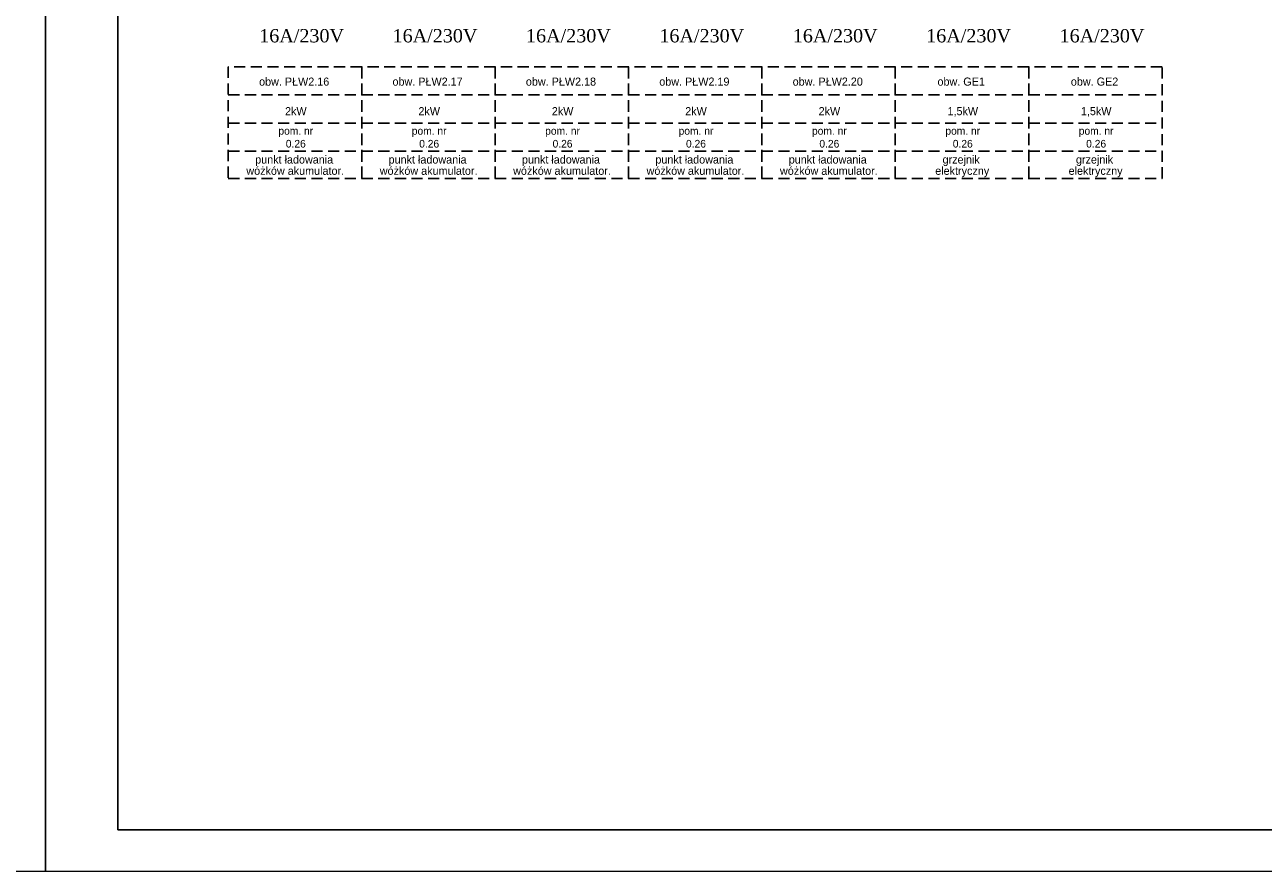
# Model space of a CAD drawing. Extents: x 45023 to 80158, y -8440 to -2500.
# Tile 12 of 14: x 71688 to 75878, y -8440 to -5577. Entities that reach past the tile are written whole.
import ezdxf
from ezdxf.enums import TextEntityAlignment as Align

# ---------------------------------------------------------------- set-up
doc = ezdxf.new("R2010")
doc.units = 0
doc.header["$MEASUREMENT"] = 0
doc.linetypes.add('DASHED2', pattern=[0.375, 0.25, -0.125])
doc.layers.add('_elek-opis', color=7, linetype='Continuous', lineweight=25)
doc.layers.add('R-RAM', color=10, linetype='Continuous')

msp = doc.modelspace()

# ---------------------------------------------------------------- linework, layer by layer
at = {"linetype": 'DASHED2', "ltscale": 150}
for p, q in [((72376.7, -5814.6, 1.4), (72827.9, -5814.6, 1.6)), ((72827.9, -5814.6, 1.4), (73279.2, -5814.6, 1.6)), ((73279.2, -5814.6, 1.4), (73730.4, -5814.6, 1.6)), ((73730.4, -5814.6, 1.4), (74181.7, -5814.6, 1.6)), ((74181.7, -5814.6, 1.4), (74632.9, -5814.6, 1.6)), ((74632.9, -5814.6, 1.4), (75084.2, -5814.6, 1.6)), ((75084.2, -5814.6, 1.4), (75535.4, -5814.6, 1.6)), ((72376.7, -5909.6, 1.4), (72827.9, -5909.6, 1.6)), ((72827.9, -5909.6, 1.4), (73279.2, -5909.6, 1.6)), ((73279.2, -5909.6, 1.4), (73730.4, -5909.6, 1.6)), ((73730.4, -5909.6, 1.4), (74181.7, -5909.6, 1.6)), ((74181.7, -5909.6, 1.4), (74632.9, -5909.6, 1.6)), ((74632.9, -5909.6, 1.4), (75084.2, -5909.6, 1.6)), ((75084.2, -5909.6, 1.4), (75535.4, -5909.6, 1.6)), ((72376.7, -6004.6, 1.4), (72827.9, -6004.6, 1.6)), ((72827.9, -6004.6, 1.4), (73279.2, -6004.6, 1.6)), ((73279.2, -6004.6, 1.4), (73730.4, -6004.6, 1.6)), ((73730.4, -6004.6, 1.4), (74181.7, -6004.6, 1.6)), ((74181.7, -6004.6, 1.4), (74632.9, -6004.6, 1.6)), ((74632.9, -6004.6, 1.4), (75084.2, -6004.6, 1.6)), ((75084.2, -6004.6, 1.4), (75535.4, -6004.6, 1.6))]:
    msp.add_line(p, q, dxfattribs=at)
at = {"elevation": 0}
msp.add_lwpolyline([(72003.1, -8300.4), (80018.2, -8300.4), (80018.2, -2640.4), (72003.1, -2640.4)], close=True, dxfattribs=at)
at = {"linetype": 'DASHED2', "ltscale": 150, "elevation": 0.1}
for points in [[(72376.7, -6097), (72827.9, -6097), (72827.9, -5719.6), (72376.7, -5719.6)], [(72827.9, -6097), (73279.2, -6097), (73279.2, -5719.6), (72827.9, -5719.6)], [(73279.2, -6097), (73730.4, -6097), (73730.4, -5719.6), (73279.2, -5719.6)], [(73730.4, -6097), (74181.7, -6097), (74181.7, -5719.6), (73730.4, -5719.6)], [(74181.7, -6097), (74632.9, -6097), (74632.9, -5719.6), (74181.7, -5719.6)], [(74632.9, -6097), (75084.2, -6097), (75084.2, -5719.6), (74632.9, -5719.6)], [(75084.2, -6097), (75535.4, -6097), (75535.4, -5719.6), (75084.2, -5719.6)]]:
    msp.add_lwpolyline(points, close=True, dxfattribs=at)
at = {"layer": 'R-RAM', "color": 8, "lineweight": 9, "ltscale": 20, "elevation": 0}
for points in [[(63358.2, -8440.4), (71758.2, -8440.4), (71758.2, -2500.4), (63358.2, -2500.4)], [(71758.2, -8440.4), (80158.2, -8440.4), (80158.2, -2500.4), (71758.2, -2500.4)]]:
    msp.add_lwpolyline(points, close=True, dxfattribs=at)

# ---------------------------------------------------------------- texts
at = {"linetype": 'Continuous'}
for s, height, p in [('obw. PŁW2.16', 27.296, (72599.5, -5783.2, -0.3)), ('obw. PŁW2.17', 27.296, (73050.8, -5783.2, -0.3)), ('obw. PŁW2.18', 27.296, (73502, -5783.2, -0.3)), ('obw. PŁW2.19', 27.296, (73953.3, -5783.2, -0.3)), ('obw. PŁW2.20', 27.296, (74404.5, -5783.2, -0.3)), ('obw. GE1', 27.3, (74855.8, -5783.2, -0.3)), ('obw. GE2', 27.3, (75307, -5783.2, -0.3)), ('2kW', 27.3, (72605.1, -5883.2, -0.6)), ('2kW', 27.3, (73056.3, -5883.2, -0.6)), ('2kW', 27.3, (73507.6, -5883.2, -0.6)), ('2kW', 27.3, (73958.8, -5883.2, -0.6)), ('2kW', 27.3, (74410.1, -5883.2, -0.6)), ('1,5kW', 27.3, (74861.3, -5883.2, -0.6)), ('1,5kW', 27.3, (75312.6, -5883.2, -0.6)), ('pom. nr', 25.93, (72604.9, -5949.2, -0.6)), ('pom. nr', 25.93, (73056.2, -5949.2, -0.6)), ('pom. nr', 25.93, (73507.4, -5949.2, -0.6)), ('pom. nr', 25.93, (73958.7, -5949.2, -0.6)), ('pom. nr', 25.93, (74409.9, -5949.2, -0.6)), ('pom. nr', 25.93, (74861.2, -5949.2, -0.6)), ('pom. nr', 25.93, (75312.4, -5949.2, -0.6)), ('0.26', 25.93, (72604.9, -5992.7, -0.6)), ('0.26', 25.93, (73056.2, -5992.7, -0.6)), ('0.26', 25.93, (73507.4, -5992.7, -0.6)), ('0.26', 25.93, (73958.7, -5992.7, -0.6)), ('0.26', 25.93, (74409.9, -5992.7, -0.6)), ('0.26', 25.93, (74861.2, -5992.7, -0.6)), ('0.26', 25.93, (75312.4, -5992.7, -0.6)), ('punkt ładowania', 27.296, (72599.5, -6046.8, 1.2)), ('punkt ładowania', 27.296, (73050.8, -6046.8, 1.2)), ('punkt ładowania', 27.296, (73502, -6046.8, 1.2)), ('punkt ładowania', 27.296, (73953.3, -6046.8, 1.2)), ('punkt ładowania', 27.296, (74404.5, -6046.8, 1.2)), ('grzejnik', 27.3, (74855.8, -6046.8, 1.2)), ('grzejnik', 27.3, (75307, -6046.8, 1.2)), ('wóżków akumulator.', 27.296, (72603.1, -6084.9, 1.2)), ('wóżków akumulator.', 27.296, (73054.4, -6084.9, 1.2)), ('wóżków akumulator.', 27.296, (73505.6, -6084.9, 1.2)), ('wóżków akumulator.', 27.296, (73956.9, -6084.9, 1.2)), ('wóżków akumulator.', 27.296, (74408.1, -6084.9, 1.2)), ('elektryczny', 27.296, (74859.4, -6084.9, 1.2)), ('elektryczny', 27.296, (75310.6, -6084.9, 1.2))]:
    msp.add_text(s, height=height, dxfattribs=at).set_placement(p, align=Align.CENTER)
at = {"layer": '_elek-opis', "ltscale": 2, "char_height": 45, "width": 299.723, "attachment_point": 1}
for insert in [(72481.2, -5591.9), (72932.4, -5591.9), (73383.7, -5591.9), (73834.9, -5591.9), (74286.2, -5591.9), (74737.4, -5591.9), (75188.7, -5591.9)]:
    msp.add_mtext('{\\fTimes New Roman|b0|i0|c238|p18;16A/230V}', dxfattribs=dict(at, insert=insert))

doc.saveas('drawing.dxf')
